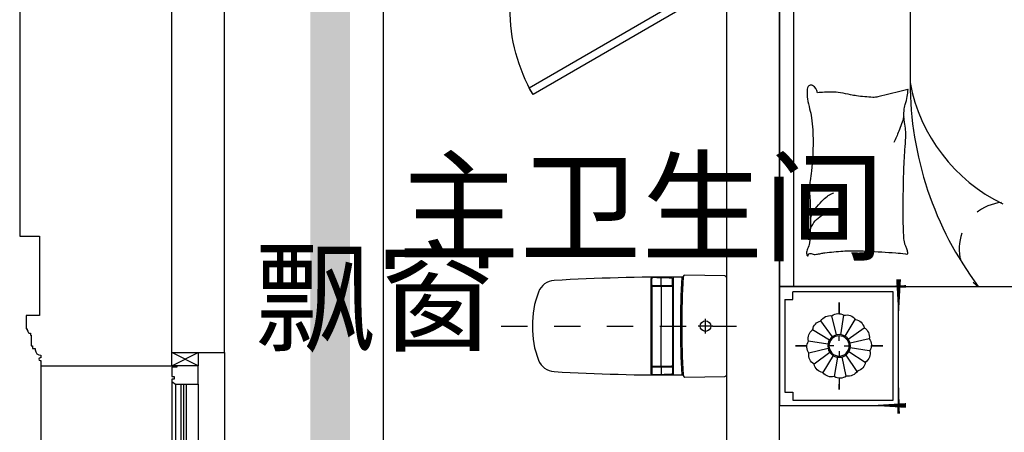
# Model space of a CAD drawing. Header units: millimetres. Extents: x 296296 to 297283, y 219875 to 220035.
# Tile 90 of 256: x 296756.31 to 296760.04, y 220019.99 to 220021.55. Entities that reach past the tile are written whole.
import ezdxf

# ---------------------------------------------------------------- set-up
doc = ezdxf.new("R2010")
doc.units = ezdxf.units.MM
for name, pattern in [('185洋房-边套（报建版）-旧规$0$洋房户型$0$CONTINOUS', [0]), ('185洋房-边套（报建版）-旧规$0$洋房户型$0$DASH', [0.35, 0.25, -0.1]), ('185洋房-边套（报建版）-旧规$0$洋房户型$0$XU-140-SF-N1$0$DASH', [0.35, 0.25, -0.1])]:
    doc.linetypes.add(name, pattern=pattern)
doc.layers.add('面积-计容-住宅-1', color=1, linetype='Continuous', lineweight=0)
doc.styles.get("Standard").update_dxf_attribs({"font": 'arial.ttf'})

# ---------------------------------------------------------------- blocks, each defined once
blk = doc.blocks.new('4uyh5uj6kj67j75rykjtuk7tsik76ykj')
at = {"color": 253}
for s, p in [('主卫生间', (807931.0000000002, 431740)), ('飘窗', (807388, 431399.5))]:
    blk.add_text(s, height=337.5886524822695, dxfattribs=at).set_placement(p)
blk = doc.blocks.new('185洋房-边套（报建版）-旧规$0$洋房户型$0$11A$C643C1FD2')
at = {"color": 253}
for points in [[(28.00162752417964, 342.6770962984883, -0.2633679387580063), (0.0515171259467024, 361.4657623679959, -0.494818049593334), (9.22300753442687, 380.2089987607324, -0.049224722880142), (26.89366485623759, 381.9528907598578, -0.0368308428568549), (50.53589313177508, 380.2089987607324, -0.0318926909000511), (88.513958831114, 372.0737317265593, 0.0357819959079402), (122.4282498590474, 365.0841070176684, 0.0329412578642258), (212.0899194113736, 359.1705537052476, 0.0265644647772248), (323.3170857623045, 365.0841070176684, 0.0179054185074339), (360.8313586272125, 370.4487565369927, -0.0333974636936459), (381.0393698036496, 372.7026747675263, -0.0320396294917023), (418.1219118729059, 371.9701745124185, 0.018441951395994), (482.4437609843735, 368.9494421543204, 0.0108372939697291), (547.20722402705, 369.7023622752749, 0.0146238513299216), (595.1154809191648, 372.7026747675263, 0.1112493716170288), (617.6622878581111, 380.009099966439, -0.1537083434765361), (634.5505437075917, 383.9622313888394, -0.0764444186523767), (641.9869964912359, 382.2391803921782, -0.215512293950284), (643.9398537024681, 380.2089987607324, -0.5858582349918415), (641.2773915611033, 377.1638927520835, 0.3634893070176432), (636.428366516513, 374.5792910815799, 0.1917162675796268), (636.3710470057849, 363.0441536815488, -0.1296753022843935), (638.3061893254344, 346.4303289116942, -0.0173502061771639), (635.3064320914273, 329.6262630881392, 0.0193256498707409), (632.6727208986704, 314.5282753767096, 0.0188175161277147), (626.0583722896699, 246.1461785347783, 0.0218280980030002), (625.1612337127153, 186.9199199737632, 0.0062041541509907), (626.5468691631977, 153.0692459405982, 0.0019630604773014), (632.6727208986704, 46.17539165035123, 0.0283408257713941), (636.9498540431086, 10.04676229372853, -0.1170135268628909), (636.428366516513, 1.137023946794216, -0.3660599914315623), (634.9992988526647, 0.2057491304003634, -0.0397304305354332), (621.4055880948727, 3.013640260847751, -0.0483088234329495), (607.6671159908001, 8.49546699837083, 0.0629807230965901), (596.9933037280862, 12.39658056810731, 0.0405796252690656), (573.5959727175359, 15.7771522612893, 0.0143450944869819), (506.85604535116, 18.02642949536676, 0.0054844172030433), (381.4113608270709, 17.27782013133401, 0.0071527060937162), (285.2684470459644, 14.27319686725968, 0.0087615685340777), (242.7241944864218, 11.586396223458, -0.0081531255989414), (197.0090114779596, 8.643489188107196, -0.062510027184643), (139.879690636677, 13.04411358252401, 0.078669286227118), (94.29284231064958, 15.08410701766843, 0.0478250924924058), (71.93141105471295, 10.36764307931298, -0.0344939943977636), (41.1465831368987, 3.013640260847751, -0.0235713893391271), (15.81139786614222, -8.1299222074e-06, -0.5102284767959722), (14.85667191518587, 1.137023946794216), (22.36815910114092, 31.16260241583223), (43.02460189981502, 113.7327313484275, 0.0730409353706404), (44.97563112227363, 133.3135636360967, 0.0233051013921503), (39.26876032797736, 194.4262439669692, 0.0182988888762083), (35.19884174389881, 217.2706755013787, -0.0109698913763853), (27.85368260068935, 255.2657693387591, -0.0422811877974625), (24.94686314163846, 289.579173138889, -0.0272005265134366), (27.85368260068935, 342.9727865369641)], [(583.8483481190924, 374.5792910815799, 0.0881531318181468), (549.3185234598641, 371.0355364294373, 0.0881531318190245), (518.1231781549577, 355.8132692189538, 0.0775471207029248), (496.4769416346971, 334.2011149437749, 0.077547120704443), (482.4437609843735, 307.0218101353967)], [(501.8616993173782, 368.8804882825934, 0.0278421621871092), (478.0799251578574, 358.2673156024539, 0.0486850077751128), (465.5431597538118, 350.1835615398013, 0.0236664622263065), (437.6198862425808, 325.8245057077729, 0.0312234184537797), (418.5966097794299, 305.1453350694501, 0.0468009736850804), (413.4886008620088, 297.4792006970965, 0.023190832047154), (405.4516541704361, 280.7496055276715)], [(118.3913605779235, 15.79728258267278, 0.0097294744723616), (145.6801728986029, 24.82911724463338, 0.009729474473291), (172.5969230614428, 34.91583502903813, 0.0079705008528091), (194.3418602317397, 43.95450188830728, 0.0079705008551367), (215.7876314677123, 53.68171564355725)]]:
    blk.add_lwpolyline(points, format="xyb", dxfattribs=at)
blk = doc.blocks.new('185洋房-边套（报建版）-旧规$0$洋房户型$0$11A$C5A527934')
at = {"color": 253}
for p, q in [((122.7863028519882, 492.3297854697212), (194.0422210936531, 398.7701386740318)), ((469.082148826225, 493.1734273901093), (467.2889541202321, 399.6312042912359)), ((194.0422210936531, 398.7701386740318), (261.6452530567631, 281.4336128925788)), ((347.0384173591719, 320.5457457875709), (364.8287260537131, 400.5479455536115)), ((467.2889541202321, 399.6312042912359), (490.5114477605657, 289.7861020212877)), ((592.6898554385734, 326.9167924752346), (677.8384109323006, 360.9532905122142)), ((677.8384109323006, 360.9532905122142), (699.5126560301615, 357.8590980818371)), ((329.248285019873, 268.9888375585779), (347.0384173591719, 320.5457457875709)), ((530.7634408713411, 243.3727071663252), (592.6898554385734, 326.9167924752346)), ((261.6452530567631, 281.4336128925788), (277.656460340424, 231.6545115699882)), ((277.656460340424, 231.6545115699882), (329.248285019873, 268.9888375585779)), ((490.5114477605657, 289.7861020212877), (530.7634408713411, 243.3727071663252)), ((530.7634408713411, 243.3727071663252), (591.1416068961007, 268.1265008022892)), ((591.1416068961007, 268.1265008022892), (653.0678451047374, 265.0323083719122)), ((653.0678451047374, 265.0323083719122), (741.3128976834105, 249.5610920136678)), ((69.51041293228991, 247.6549006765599), (37.09750266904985, 229.6184736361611)), ((162.0198065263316, 260.0996760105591), (69.51041293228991, 247.6549006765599)), ((277.656460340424, 231.6545115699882), (162.0198065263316, 260.0996760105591)), ((277.656460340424, 231.6545115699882), (233.1808649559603, 174.7640555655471)), ((277.656460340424, 231.6545115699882), (288.2512753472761, 146.9533973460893)), ((363.562474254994, 226.3543945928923), (318.6659118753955, 193.8651198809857)), ((530.7634408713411, 243.3727071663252), (363.562474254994, 226.3543945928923)), ((530.7634408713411, 243.3727071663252), (502.8965543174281, 169.1111991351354)), ((741.3128976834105, 249.5610920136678), (744.2826452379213, 243.7632998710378)), ((318.6659118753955, 193.8651198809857), (307.8287011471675, 186.1295117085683)), ((233.1808649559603, 174.7640555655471), (174.4729873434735, 132.0963089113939)), ((502.8965543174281, 169.1111991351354), (521.4744786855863, 94.8498182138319)), ((174.4729873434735, 132.0963089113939), (90.85874809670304, 132.0963089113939)), ((289.9070901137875, 133.7158508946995), (300.5571840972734, 48.57280439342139)), ((521.4744786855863, 94.8498182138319), (569.7114051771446, 38.53747242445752))]:
    blk.add_line(p, q, dxfattribs=at)
blk.add_lwpolyline([(405.0356356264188, 391.5003112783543, -0.0256263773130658), (394.5934741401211, 394.0405346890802, -0.0108003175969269), (278.209239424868, 431.5106167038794, -0.0045599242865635), (199.4338971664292, 459.5707737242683, -0.0112502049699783), (167.8769151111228, 471.9491266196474, -0.0693939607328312), (150.9364112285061, 481.9861399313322, 0.0797562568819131), (135.9971100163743, 490.4264496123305, 0.1063994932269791), (122.7863028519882, 492.3297854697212, 0.3286420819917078), (119.1773717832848, 489.2655320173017, 0.2995467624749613), (121.3153486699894, 483.4137400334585, -0.1899166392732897), (126.2542959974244, 475.4833428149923, -0.0335175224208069), (127.3176843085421, 466.2475801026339, -0.0756271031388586), (126.8906863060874, 462.1304654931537, -0.0534886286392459), (124.2209201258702, 455.063051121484, -0.0178378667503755), (113.3135905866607, 435.2732662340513, -0.0383935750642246), (97.84424402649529, 413.4275901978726, 0.0595290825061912), (88.45066338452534, 398.9000875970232, 0.0359425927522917), (78.95537845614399, 375.3470172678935, 0.011245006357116), (55.85925023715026, 297.6302435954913, 0.0062027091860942), (46.61283075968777, 262.009805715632, -0.010783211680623), (41.10622010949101, 241.5682398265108, -0.0194848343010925), (37.09750266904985, 229.6184736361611, -0.0050616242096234), (19.43351800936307, 184.4461909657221, -0.1013919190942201), (4.367418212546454, 161.6979340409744, 0.2237680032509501), (2.24386440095e-05, 149.6127858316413, 0.2555795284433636), (2.805489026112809, 145.4583129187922, 0.0815627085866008), (16.92475666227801, 140.8788286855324, 0.0718052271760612), (32.32184490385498, 140.7632261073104, -0.0699853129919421), (48.11559286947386, 140.7018463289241, -0.0354599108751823), (101.6783004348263, 129.0320565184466, -0.0294323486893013), (163.8247328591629, 106.7504570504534, -0.0015539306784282), (193.8273851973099, 93.84524431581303, 0.0015200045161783), (224.4987916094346, 80.64991030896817, 0.004735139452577), (256.237719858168, 67.46336765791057, -0.0038204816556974), (295.604757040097, 51.19196171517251, -0.2960011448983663), (315.3198151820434, 22.10359100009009, 0.6497743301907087), (334.6137799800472, 13.98520612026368, 0.0231899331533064), (338.6621444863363, 18.15789371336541, -0.0288000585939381), (341.960333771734, 21.48196777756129, -0.0057266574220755), (347.8876233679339, 26.68343014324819, 0.0043580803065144), (355.6948428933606, 33.49688085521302, 0.0275279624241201), (370.9950301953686, 48.67188713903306, 0.0462141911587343), (378.6929041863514, 58.96571177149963, 0.194121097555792), (381.2113511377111, 73.97301234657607, -0.1337189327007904), (382.2652226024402, 95.61669339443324, -0.0057790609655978), (388.9653815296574, 115.431317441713, -0.0088817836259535)], format="xyb", dxfattribs=at)
blk.add_lwpolyline([(770.2698468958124, 299.0561550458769, 0.1013919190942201), (787.0352203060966, 320.5827156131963, -0.2237680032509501), (792.3160632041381, 332.2975630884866, -0.2555795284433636), (789.8372789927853, 336.6548462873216, -0.0815627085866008), (776.1105519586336, 342.3030636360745, -0.0718052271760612), (760.7676185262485, 343.5984725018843, 0.0699853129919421), (745.0250362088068, 344.8702209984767, 0.0354599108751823), (692.5143547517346, 360.6111221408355, 0.0294323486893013), (632.2585668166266, 387.5905357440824, 0.0015539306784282), (603.3333250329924, 402.757409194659, -0.0015200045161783), (573.7635334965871, 418.2648087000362, -0.004735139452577), (543.1286866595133, 433.8452654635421, 0.0038204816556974), (505.1246174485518, 453.0861851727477, 0.2960011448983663), (487.6971029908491, 483.6000929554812, 0.265444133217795), (469.082148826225, 493.1734273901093, -0.0231899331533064), (464.7258680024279, 489.3233112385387, 0.0288000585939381), (461.1825995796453, 486.2618132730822, 0.0057266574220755), (454.8740680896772, 481.5299634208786, -0.0043580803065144), (446.5675822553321, 475.3349589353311, -0.0275279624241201), (430.149279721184, 461.3773126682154, -0.0462141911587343), (421.6850562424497, 451.7037915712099, -0.194121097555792), (418.0237477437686, 436.9336708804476, 0.1337189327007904), (415.3140452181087, 415.4344363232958, 0.0115049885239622), (398.5551213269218, 377.3189803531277, 0.0088817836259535), (374.8533441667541, 328.8747350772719, 0.0124257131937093), (341.4359616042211, 267.358714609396, -0.0336123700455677), (330.0450882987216, 244.0923795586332), (309.3242681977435, 193.4073047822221), (293.3396342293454, 154.3073867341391, 0.2243410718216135), (280.2644931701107, 142.336453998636, -0.7227715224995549), (280.1118582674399, 134.362428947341, -0.1035130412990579), (283.475598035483, 133.9159818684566, 0.0534647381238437), (289.9907356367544, 133.7042395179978, 0.0301092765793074), (310.7412826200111, 129.5083340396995, -0.0314364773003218), (330.6279829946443, 125.5419687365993, -0.0532399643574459), (344.2355694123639, 125.1658530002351, 0.0551795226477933), (357.3661006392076, 124.7520930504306, 0.0562710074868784), (380.1486569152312, 118.8334074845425, 0.0108003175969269), (493.3185365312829, 72.55300682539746, 0.0045599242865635), (569.7114051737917, 38.53747242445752, 0.0112502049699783), (600.2267866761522, 23.7767736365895, 0.0693939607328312), (616.3481453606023, 12.47084147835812, -0.0797562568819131), (630.5965715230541, 2.91030277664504, -0.1063994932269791), (643.622630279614, -7.6228861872e-06, -0.3286420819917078), (647.45581179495, 2.778616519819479, -0.2995467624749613), (645.7726487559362, 8.777064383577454, 0.1899166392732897), (641.4560746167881, 17.06268979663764, 0.0335175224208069), (641.103711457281, 26.35278924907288, 0.0756271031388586), (641.8450193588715, 30.42506412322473, 0.0534886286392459), (645.0486305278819, 37.26705745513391, 0.0178378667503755), (657.4407085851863, 56.16260785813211, 0.0383935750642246), (674.5389620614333, 76.75833489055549, -0.0595290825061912), (685.0184041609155, 90.52310813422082, -0.0359425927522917), (696.2910374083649, 113.2791029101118, -0.011245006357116), (725.2760093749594, 188.9969967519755, -0.0062027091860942), (737.2254412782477, 223.8039349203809, 0.010783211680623), (744.2826452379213, 243.7632998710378, 0.0194848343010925), (749.1954882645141, 255.370655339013, 0.0050616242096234)], format="xyb", close=True, dxfattribs=at)
blk = doc.blocks.new('185洋房-边套（报建版）-旧规$0$洋房户型$0$11cdx床头灯2.0')
at = {"color": 253}
for p, q in [((0, 121.9930754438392), (0, 164.8358911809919)), ((-6.675826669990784, 42.33230819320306), (-18.26673075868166, 115.8317782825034)), ((10.03221337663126, 41.66468136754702), (27.45064381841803, 114.0049844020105)), ((-22.36753262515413, 36.55522483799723), (-61.20316116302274, 100.0242339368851)), ((25.21293987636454, 34.65398449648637), (68.98890671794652, 94.82196510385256)), ((-34.65398450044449, 25.21293987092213), (-94.82196508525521, 68.98890669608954)), ((0, 19.46074865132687), (0, 38.24746614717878)), ((36.55522483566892, 22.36753262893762), (100.0242339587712, 61.20316118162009)), ((-121.9930754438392, 0), (-164.8358911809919, 0)), ((-41.66468137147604, 10.0322133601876), (-114.0049843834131, 27.45064379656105)), ((-19.46074865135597, 0), (-38.24746614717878, 0)), ((19.46074865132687, 0), (38.24746614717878, 0)), ((42.33230819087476, 6.675826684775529), (115.8317783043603, 18.26673077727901)), ((121.9930754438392, 0), (164.8358911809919, 0)), ((-42.33230818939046, -6.675826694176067), (-115.831778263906, -18.26673078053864)), ((-36.55522482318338, -22.36753264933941), (-100.0242339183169, -61.20316118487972)), ((-25.21293984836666, -34.65398451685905), (-68.9889066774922, -94.82196510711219)), ((0, -19.46074865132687), (0, -38.24746614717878)), ((62.58618011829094, -99.16473352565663), (22.87297582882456, -36.24110863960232)), ((34.65398451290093, -25.21293985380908), (96.00410843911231, -67.33413310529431)), ((41.66468137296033, -10.03221335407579), (114.3802456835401, -25.8424789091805)), ((-27.26200928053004, -114.0502396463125), (-9.963274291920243, -41.68122052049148)), ((18.72336690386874, -113.8760766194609), (6.952890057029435, -42.28768495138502)), ((0, -121.9930754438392), (0, -164.8358911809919))]:
    blk.add_line(p, q, dxfattribs=at)
for points in [[(0, 164.8358911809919), (0, 121.9930754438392)], [(-164.8358911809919, 0), (-121.9930754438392, 0)], [(164.8358911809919, 0), (122.0982539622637, -1.711093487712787)], [(0, -164.8358911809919), (0, -121.9930754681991)]]:
    blk.add_lwpolyline(points, dxfattribs=at)
for radius in [42.85546614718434, 38.24746614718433]:
    blk.add_circle((0, 0), radius, dxfattribs=at)
for centre, start, end in [((-28.32740078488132, 77.05201628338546), 75.48094052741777, 145.0444984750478), ((3.315424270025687, 82.02720775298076), 52.98094052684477, 122.5444984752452), ((34.45350603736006, 74.51450042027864), 30.48094052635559, 100.0444984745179), ((-55.65763585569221, 60.34635381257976), 97.98094052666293, 167.5444984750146), ((60.34635383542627, 55.6576358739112), 7.980940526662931, 77.54449847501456), ((-74.51450040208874, 34.45350601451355), 120.4809405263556, 190.0444984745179), ((77.05201630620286, 28.32740080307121), 345.4809405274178, 55.04449847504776), ((-82.02720773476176, 3.315424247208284), 142.9809405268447, 212.5444984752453), ((82.02720777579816, -3.315424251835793), 322.9809405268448, 32.54449847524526), ((-77.05201626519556, -28.32740080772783), 165.4809405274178, 235.0444984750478), ((74.51450044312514, -34.45350601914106), 300.4809405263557, 10.04449847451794), ((-60.34635379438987, -55.65763587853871), 187.9809405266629, 257.5444984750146), ((55.65763589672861, -60.34635381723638), 277.9809405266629, 347.5444984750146), ((-34.45350599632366, -74.51450042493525), 210.4809405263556, 280.044498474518), ((28.32740082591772, -77.05201628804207), 255.4809405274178, 325.0444984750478), ((-3.31542422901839, -82.02720775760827), 232.9809405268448, 302.5444984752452)]:
    blk.add_arc(centre, 40.1031497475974, start, end, dxfattribs=at)
blk = doc.blocks.new('*U1093')
at = {"color": 253}
for p, q in [((-900, 0), (-1350, 0)), ((-1350, 0), (-1350, -450)), ((-1350, 0), (1350, 0)), ((900, 0), (-900, 0)), ((-900, 0), (-900, -2100)), ((-900, -450), (-900, 0)), ((900, -2100), (900, 0)), ((900, -450), (900, 0)), ((900, 0), (1350, 0)), ((1350, 0), (1350, -450)), ((-1330, -50), (-1330, -430)), ((-920, -430), (-920, -50)), ((900, -52.37141133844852), (-900, -52.37141133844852)), ((920, -430), (920, -50)), ((1330, -50), (1330, -430)), ((-1330, -430), (-920, -430)), ((1330, -430), (920, -430)), ((-1350, -450), (-900, -450)), ((1350, -450), (900, -450)), ((-900, -2100), (900, -2100))]:
    blk.add_line(p, q, dxfattribs=at)
at = {"color": 253, "linetype": '185洋房-边套（报建版）-旧规$0$洋房户型$0$CONTINOUS', "ltscale": 2.5}
blk.add_line((900, -494.0539780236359), (-129.6384496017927, -493.6936342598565), dxfattribs=at)
at = {"color": 253}
for points in [[(-1300, -20), (-1300, -50), (-1330, -50)], [(-950, -20), (-1300, -20)], [(-950, -20), (-950, -50), (-920, -50)], [(950, -20), (950, -50), (920, -50)], [(950, -20), (1300, -20)], [(1300, -20), (1300, -50), (1330, -50)]]:
    blk.add_lwpolyline(points, dxfattribs=at)
for points in [[(-1350, -332.5829230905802, 0, 18, 0), (-1350, -478.5486145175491, 10, 10, 0)], [(1350, -332.5829230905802, 0, 18, 0), (1350, -478.5486145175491, 10, 10, 0)], [(-900, -349.7433749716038, 0, 10, 0), (-900, -477.732901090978, 10, 10, 0)], [(900, -349.7433749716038, 0, 10, 0), (900, -477.732901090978, 10, 10, 0)], [(-1380.642982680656, -450, 10, 0, 0), (-1202.928873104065, -450, 10, 10, 0)], [(-873.3039343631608, -450, 18, 0, 0), (-1032.485541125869, -450, 10, 10, 0)], [(873.3039343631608, -450, 18, 0, 0), (1032.485541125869, -450, 10, 10, 0)], [(1380.642982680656, -450, 10, 0, 0), (1202.928873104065, -450, 10, 10, 0)], [(668.4798599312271, -1858.974266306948, 10, 0, 0.3742418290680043), (834.35406832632, -1895.367973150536, 10, 10, -2.215859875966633)], [(686.134763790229, -1863.698682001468, 10, 0, -0.1770186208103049), (693.2691898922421, -1995.667389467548, 10, 10, 2.215859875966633)], [(900, -1958.516598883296, 0, 10, 0), (900, -2130, 10, 10, 0)], [(-900, -2005.373558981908, 0, 10, 0), (-900, -2130, 10, 10, 0)], [(-658.2516379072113, -2100, 0, 10, 0), (-930, -2100, 10, 10, 0)], [(775.3735589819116, -2100, 0, 10, 0), (930, -2100, 10, 10, 0)]]:
    blk.add_lwpolyline(points, format="xyseb", dxfattribs=at)
at = {"color": 253, "linetype": '185洋房-边套（报建版）-旧规$0$洋房户型$0$CONTINOUS', "ltscale": 2.5}
for centre, radius, start, end in [((-128.8583196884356, -1775.735626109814), 1282.042229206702, 90.03486480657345, 126.977026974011), ((-10.6178487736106, -1124.520932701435), 641.9571511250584, 100.6846126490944, 154.0789214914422), ((515.9483600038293, -1720.672995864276), 391.6461517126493, 284.3565564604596, 348.6982700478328), ((773.9434106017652, -1781.829325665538), 129.6719098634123, 228.5450077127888, 346.4386693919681), ((519.1637179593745, -1944.946974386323), 181.3429785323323, 301.1833281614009, 22.206194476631)]:
    blk.add_arc(centre, radius, start, end, dxfattribs=at)
at = {"color": 253, "linetype": '185洋房-边套（报建版）-旧规$0$洋房户型$0$XU-140-SF-N1$0$DASH', "ltscale": 2.5}
blk.add_arc((-757.918790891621, -855.2302890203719), 175.8930122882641, 5.188406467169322, 143.8786841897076, dxfattribs=at)
at = {"color": 253, "xscale": -1}
for name, p in [('185洋房-边套（报建版）-旧规$0$洋房户型$0$11cdx床头灯2.0', (-1125, -225)), ('185洋房-边套（报建版）-旧规$0$洋房户型$0$11A$C643C1FD2', (-140.3062636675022, -485.6770544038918))]:
    blk.add_blockref(name, p, dxfattribs=at)
at = {"color": 253}
for name, p in [('185洋房-边套（报建版）-旧规$0$洋房户型$0$11cdx床头灯2.0', (1125, -225)), ('185洋房-边套（报建版）-旧规$0$洋房户型$0$11A$C643C1FD2', (140.3062636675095, -485.6770544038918)), ('185洋房-边套（报建版）-旧规$0$洋房户型$0$11A$C5A527934', (-835.6395401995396, -1956.163217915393))]:
    blk.add_blockref(name, p, dxfattribs=at)
blk = doc.blocks.new('*U1128')
at = {"color": 253}
for p, q in [((899.9999999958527, 0), (899.9999999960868, -1300.000000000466)), ((-4.1472958e-09, -30), (407.7429079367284, -217.4680036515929)), ((-4.1472958e-09, -30), (869.9999999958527, -30)), ((869.9999999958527, -30), (462.2570920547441, -217.4680036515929)), ((869.9999999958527, -30), (869.999999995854, -480)), ((434.9999999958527, -266.466442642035), (434.9999999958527, -193.5335573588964)), ((422.7242716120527, -257.3734632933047), (-3.9132525e-09, -1270.000000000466)), ((398.5335573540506, -230.0000000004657), (471.466442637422, -230.0000000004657)), ((447.2757283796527, -257.3734632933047), (869.9999999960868, -1270.000000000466)), ((869.999999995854, -480), (899.999999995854, -480)), ((869.999999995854, -1130), (899.999999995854, -1130)), ((869.9999999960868, -1130), (869.9999999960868, -1270.000000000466)), ((-4.1460832e-09, -1270.000000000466), (869.999999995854, -1270.000000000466)), ((-4.1460832e-09, -1300.000000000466), (899.999999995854, -1300.000000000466))]:
    blk.add_line(p, q, dxfattribs=at)
for points in [[(899.9999999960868, -1300.000000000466), (-4.1460832e-09, -1300.000000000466), (-4.1472958e-09, 0), (899.9999999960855, 0)], [(1199.01923788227, -552.0834875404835), (874.0192378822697, -1115), (899.999999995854, -1130), (1224.999999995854, -567.0834875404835)]]:
    blk.add_lwpolyline(points, close=True, dxfattribs=at)
blk.add_circle((434.9999999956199, -230.0000000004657), 30, dxfattribs=at)
blk.add_arc((899.9999999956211, -1130.000000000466), 649.9999999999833, 60.00000000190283, 90, dxfattribs=at)
blk = doc.blocks.new('185洋房-边套（报建版）-旧规$0$洋房户型$0$13c')
at = {"color": 253, "linetype": '185洋房-边套（报建版）-旧规$0$洋房户型$0$DASH'}
for p, q in [((89521.18999350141, 114520.9816541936), (89521.20321187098, 115411.3876496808)), ((89548.82875787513, 115294.1480379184), (89493.50966866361, 115294.1480379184)), ((89548.82875786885, 115294.1474457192), (89493.54184648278, 115294.1474457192))]:
    blk.add_line(p, q, dxfattribs=at)
at = {"color": 253}
for p, q in [((89521.17770799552, 115321.8075812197), (89521.19289635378, 115266.4885034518)), ((89705.95152516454, 115173.5558113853), (89335.91642230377, 115173.5558113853)), ((89364.83589357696, 115169.0022681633), (89342.82677173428, 115169.0022681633)), ((89367.83589357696, 115094.2650665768), (89367.83589357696, 115166.0022681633)), ((89369.93430123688, 115094.2650665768), (89369.93430123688, 115166.0022681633)), ((89372.93430123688, 115169.0022681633), (89669.47134217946, 115168.9950308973)), ((89672.46769411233, 115094.2576829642), (89672.47119574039, 115165.9948844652)), ((89674.56610176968, 115094.257580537), (89674.56960339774, 115165.9947820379)), ((89677.56974982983, 115168.9946355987), (89699.57887164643, 115168.993561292)), ((89366.13573895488, 115126.9421309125), (89339.76872953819, 115126.9421309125)), ((89372.10712295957, 115126.9421309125), (89521.36898544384, 115126.9421309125)), ((89670.29646742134, 115126.9348533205), (89521.03460511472, 115126.9421390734)), ((89676.26785141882, 115126.934561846), (89702.63486080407, 115126.9332748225)), ((89701.52725234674, 115088.8262331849), (89340.87453606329, 115088.8350352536)), ((89364.83589357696, 115091.2650665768), (89340.92174534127, 115091.2650665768)), ((89372.93430123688, 115091.2650665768), (89669.46754768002, 115091.2578294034)), ((89677.56595533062, 115091.2574341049), (89701.48010353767, 115091.2562668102)), ((89521.1904398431, 114639.5558113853), (89521.1904398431, 114639.5558113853))]:
    blk.add_line(p, q, dxfattribs=at)
at = {"color": 253, "elevation": 4.384597e-10}
blk.add_lwpolyline([(89338.07385982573, 115374.5558122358, 0.4095801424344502), (89331.07473857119, 115367.6667251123), (89328.67762249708, 115216.3974893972, 0.3408577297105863), (89333.8617654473, 115209.4797981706, -0.3388656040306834), (89336.05958687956, 115206.5687617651, 0.0166606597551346), (89349.04112700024, 114721.8467915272, 0.2976509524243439), (89392.355204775, 114662.2954906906, 0.1003364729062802), (89521.16322548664, 114639.5558122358, 0.1003364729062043), (89649.97124619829, 114662.2954906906, 0.2976509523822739), (89693.28532397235, 114721.8467915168, 0.0161027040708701), (89705.81229805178, 115206.4329703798, -0.3533940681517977), (89708.16140059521, 115209.3815242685, 0.3568190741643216), (89713.70184006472, 115216.4232588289), (89711.3122820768, 115367.6663945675, 0.4095939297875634), (89704.31315559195, 115374.5558122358)], format="xyb", close=True, dxfattribs=at)
at = {"color": 253}
blk.add_circle((89521.18530217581, 115294.1480379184), 20, dxfattribs=at)
for centre, radius, start, end in [((89518.86931198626, 118504.5399853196), 3305.360900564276, 266.8292517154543, 270.0402224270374), ((89518.86931198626, 118509.5126538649), 3305.360900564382, 266.8298459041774, 270.0402224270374), ((89523.59031296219, 118512.5470783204), 3308.39538148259, 269.9584258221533, 273.1570464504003), ((89523.59031296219, 118507.5744097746), 3308.395381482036, 269.9584258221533, 273.1576243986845), ((94520.5214039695, 114992.6114435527), 5183.597077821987, 178.0819936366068, 178.902551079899), ((89342.82677173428, 115166.0022681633), 3, 90, 178.0819936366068), ((89364.83589357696, 115166.0022681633), 3, 0, 90), ((89372.93430123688, 115166.0022681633), 3, 90, 180), ((89669.47119574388, 115165.9950309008), 3, 359.9972032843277, 89.99720329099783), ((89677.56960339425, 115165.9946356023), 3, 89.99720329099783, 179.9972032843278), ((89699.57872521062, 115165.9935612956), 3, 1.915209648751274, 89.99720329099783), ((84521.87563561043, 114992.8554699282), 5183.597077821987, 1.094652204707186, 1.915209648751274), ((89340.87462435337, 115091.8350352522), 3, 178.902551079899, 269.9983137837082), ((89340.92174534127, 115094.2650665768), 3, 178.8756706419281, 270), ((89364.83589357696, 115094.2650665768), 3, 270, 0), ((89372.93430123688, 115094.2650665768), 3, 180, 270), ((89669.46769411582, 115094.2578293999), 3, 269.9972032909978, 359.9972032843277), ((89677.56610176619, 115094.2574341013), 3, 179.9972032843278, 269.9972032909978), ((89701.48024997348, 115094.2562668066), 3, 269.9972032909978, 1.121532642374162), ((89701.52725234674, 115091.8262331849), 3, 269.9988895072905, 1.094652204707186)]:
    blk.add_arc(centre, radius, start, end, dxfattribs=at)
blk = doc.blocks.new('185洋房-边套（报建版）-旧规')
at = {"color": 253, "linetype": 'Continuous'}
for p, q in [((2200, 8700.000000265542), (2200.000000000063, 12099.99999973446)), ((2000, 8700.000000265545), (2000.000000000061, 11999.99999973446))]:
    blk.add_line(p, q, dxfattribs=at)
at = {"color": 253}
blk.add_lwpolyline([(699.9999737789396, 11099.99999973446), (700.0000000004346, 8800.000000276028)], dxfattribs=at)
for name, p, rotation in [('*U1093', (2199.999999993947, 10950.00000026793), 90), ('185洋房-边套（报建版）-旧规$0$洋房户型$0$13c', (-113374.5491584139, 99421.20944628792), 269.9999983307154)]:
    blk.add_blockref(name, p, dxfattribs=dict(at, rotation=rotation))
at = {"color": 253, "extrusion": (0, 0, -1), "zscale": -1, "rotation": 270.0000016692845}
blk.add_blockref('*U1128', (-700, 12000), dxfattribs=at)
blk = doc.blocks.new('*U1470')
at = {"color": 253}
for points in [[(29632.70266194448, 9049.579764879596), (29632.70266194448, 8999.579764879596), (29682.70266194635, 8999.579764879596), (29682.70266194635, 9002.579764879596), (29689.70266194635, 9002.579764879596), (29689.70266194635, 9005.57976485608), (29692.70266194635, 9005.57976485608, 0.4142135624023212), (29699.70266194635, 9012.57976485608), (29699.70266194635, 9015.57976485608), (29706.70266194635, 9015.57976485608), (29706.70266194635, 9018.57976485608), (29747.70266285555, 9018.579764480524), (29747.70266279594, 9023.579764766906), (29757.70266273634, 9023.579764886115), (29757.70266261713, 9033.579764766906), (29762.70266350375, 9033.57976482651, 0.4039906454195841), (29782.70266297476, 9054.579764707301), (29792.70266264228, 9054.57976462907), (29792.70266262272, 9052.079764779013, 0.9999999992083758), (29802.70266277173, 9052.079764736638), (29802.7026627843, 9054.57976468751), (29822.70266339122, 9054.57976468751), (29822.70266339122, 9549.57976253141)], [(30912.70266483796, 9049.579764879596), (30912.70266483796, 8999.579764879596), (30862.70266483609, 8999.579764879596), (30862.70266483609, 9002.579764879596), (30855.70266483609, 9002.579764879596), (30855.70266483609, 9005.57976485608), (30852.70266483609, 9005.57976485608, -0.4142135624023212), (30845.70266483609, 9012.57976485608), (30845.70266483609, 9015.57976485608), (30838.70266483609, 9015.57976485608), (30838.70266483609, 9018.57976485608), (30797.70266392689, 9018.579764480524), (30797.7026639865, 9023.579764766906), (30787.7026640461, 9023.579764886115), (30787.70266416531, 9033.579764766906), (30782.70266327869, 9033.57976482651, -0.4039906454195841), (30762.70266380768, 9054.579764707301), (30752.70266414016, 9054.57976462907), (30752.70266415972, 9052.079764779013, -0.9999999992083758), (30742.70266401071, 9052.079764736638), (30742.70266399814, 9054.57976468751), (30722.70266339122, 9054.57976468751), (30722.70266339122, 9549.579762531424)]]:
    blk.add_lwpolyline(points, format="xyb", dxfattribs=at)
blk.add_lwpolyline([(30722.70266339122, 9054.57976468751), (29822.70266339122, 9054.57976468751)], dxfattribs=at)
blk = doc.blocks.new('*U1476')
at = {"color": 253}
for points in [[(7970.00000050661, 814.9999839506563), (7970.00000050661, 899.9999839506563), (7900.00000050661, 899.9999839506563), (7900.00000050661, 819.9999839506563), (7905.00000050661, 819.9999839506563), (7905.00000050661, 799.9999839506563), (7940.00000050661, 799.9999839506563), (7940.00000050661, 809.9999839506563), (7950.00000050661, 809.9999839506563), (7950.00000050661, 799.9999839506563), (7960.00000050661, 799.9999839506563)], [(8730.00000050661, 814.9999839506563), (8730.00000050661, 899.9999839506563), (8800.00000050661, 899.9999839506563), (8800.00000050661, 819.9999839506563), (8795.00000050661, 819.9999839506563), (8795.00000050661, 799.9999839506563), (8760.00000050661, 799.9999839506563), (8760.00000050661, 809.9999839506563), (8750.00000050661, 809.9999839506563), (8750.00000050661, 799.9999839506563), (8740.00000050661, 799.9999839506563)]]:
    blk.add_lwpolyline(points, close=True, dxfattribs=at)
for points in [[(7970.00000050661, 899.9999839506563), (8730.00000050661, 899.9999839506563)], [(7970.00000050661, 854.9999839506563), (8730.00000050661, 854.9999839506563)], [(7970.00000050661, 844.9999839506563), (8730.00000050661, 844.9999839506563)], [(7970.00000050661, 834.9999839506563), (8730.00000050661, 834.9999839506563)], [(7960.00000050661, 799.9999839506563), (8740.00000050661, 799.9999839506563)], [(7970.00000050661, 814.9999839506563), (8730.00000050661, 814.9999839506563)]]:
    blk.add_lwpolyline(points, dxfattribs=at)
blk = doc.blocks.new('185标准层外包-边-报建版$0$seyesryhertyheryetrye')
at = {"color": 253}
blk.add_lwpolyline([(22072.70269624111, 23949.57976469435), (22022.70269624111, 23949.57976469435), (22022.70269624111, 23849.57976469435), (22072.70269624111, 23849.57976469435)], close=True, dxfattribs=at)
for points in [[(22022.70269624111, 23849.57976469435), (22072.70269624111, 23949.57976469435)], [(22022.70269624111, 23949.57976469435), (22072.70269732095, 23849.57976468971)]]:
    blk.add_lwpolyline(points, dxfattribs=at)
blk = doc.blocks.new('185标准层外包-边-报建版')
at = {"color": 253, "linetype": 'Continuous'}
for p, q in [((16522.70266338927, 20249.57976468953), (16522.70266338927, 23249.57976468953)), ((16722.70266338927, 20249.57976468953), (16722.70266338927, 23049.5797646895)), ((16522.70266338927, 20249.57976468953), (16722.70266338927, 20249.57976468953))]:
    blk.add_line(p, q, dxfattribs=at)
at = {"color": 253}
for points in [[(17232.70266195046, 23449.57976449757), (17147.70266338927, 23449.5797645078), (17147.70266338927, 23524.57976411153), (16247.70266338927, 23524.57976411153), (16247.70266338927, 22624.57976411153), (16322.70266338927, 22624.57976411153), (16322.70266338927, 21589.57976613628), (15947.70266338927, 21589.57976613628), (15947.70266338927, 20689.57976613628), (16022.70266358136, 20689.57976613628), (16022.70266358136, 20389.57976613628)], [(16022.70266338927, 20689.57996757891), (16022.70266338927, 20389.57996757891)], [(16722.70266338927, 20249.57976468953), (16722.70266338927, 19249.57976468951)]]:
    blk.add_lwpolyline(points, dxfattribs=at)
at = {"color": 253, "xscale": -1, "rotation": 270}
for name, p in [('*U1470', (6973.122898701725, -10523.12289870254)), ('185标准层外包-边-报建版$0$seyesryhertyheryetrye', (-7326.877103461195, -1823.122931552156))]:
    blk.add_blockref(name, p, dxfattribs=at)
at = {"color": 253, "rotation": 270}
blk.add_blockref('*U1476', (15722.70267728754, 28099.57976519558), dxfattribs=at)

msp = doc.modelspace()

# ---------------------------------------------------------------- block references
at = {"xscale": 0.001, "yscale": 0.001, "zscale": 0.001}
msp.add_blockref('4uyh5uj6kj67j75rykjtuk7tsik76ykj', (295949.8135978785, 219588.9300733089), dxfattribs=at)

# ---------------------------------------------------------------- next in the draw order: block references
msp.add_blockref('185洋房-边套（报建版）-旧规', (296756.9884530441, 220010.4885109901), dxfattribs=at)

# ---------------------------------------------------------------- next in the draw order: linework, layer by layer
at = {"layer": '面积-计容-住宅-1', "const_width": 0.15}
msp.add_lwpolyline([(296768.7884460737, 220021.4885113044), (296764.1884525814, 220021.488510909), (296764.1884528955, 220022.5885109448), (296762.3884527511, 220022.588510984), (296762.3884530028, 220023.2885110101), (296758.9884530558, 220023.2885109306), (296758.9884530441, 220022.6885109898), (296757.4884540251, 220022.6885109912), (296757.4884540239, 220014.9885109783), (296756.8384528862, 220014.9885109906), (296756.8384528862, 220011.5885109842), (296760.688452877, 220011.5885109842), (296760.688452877, 220010.9885109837), (296764.188452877, 220010.9885109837), (296764.188452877, 220012.7385109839), (296769.6884528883, 220012.7385109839), (296769.6884528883, 220012.7385109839), (296773.0884528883, 220012.7385109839), (296773.0884528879, 220017.6885109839), (296769.7884528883, 220017.6885109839), (296769.7884528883, 220020.1885109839), (296770.4884528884, 220020.1885109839), (296770.4884528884, 220021.1885108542), (296768.7884460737, 220021.1885113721)], close=True, dxfattribs=at)

# ---------------------------------------------------------------- next in the draw order: block references
at = {"xscale": 0.001, "yscale": 0.001, "zscale": 0.001}
msp.add_blockref('185标准层外包-边-报建版', (296740.3657503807, 220000.0389312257), dxfattribs=at)

doc.saveas('drawing.dxf')
